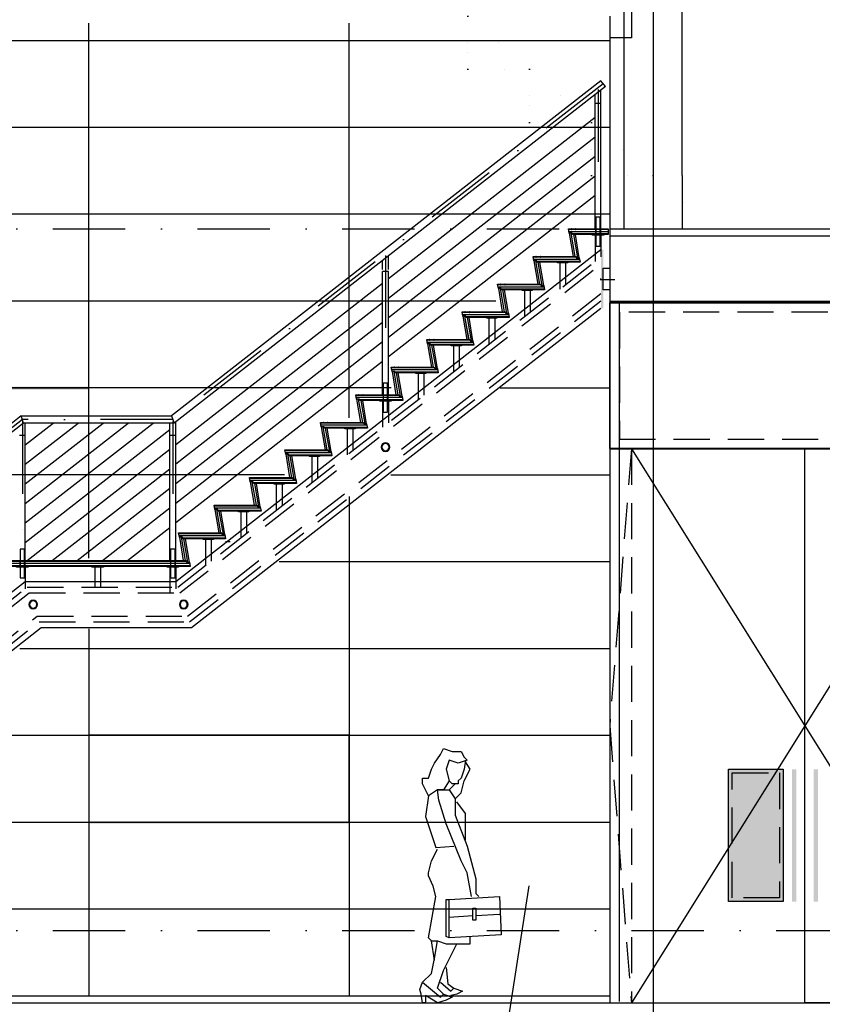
# Model space of a CAD drawing. Extents: x -19795 to 103381, y 127200 to 154480.
# Tile 9 of 76: x 1494 to 7042, y 132657 to 139461. Entities that reach past the tile are written whole.
import ezdxf

# ---------------------------------------------------------------- set-up
doc = ezdxf.new("R2010")
doc.units = 0
doc.header["$LTSCALE"] = 1000
doc.header["$MEASUREMENT"] = 0
for name, pattern in [('DASHDOT', [1, 0.5, -0.25, 0, -0.25]), ('DOT', [0.25, 0, -0.25]), ('HIDDEN', [0.375, 0.25, -0.125])]:
    doc.linetypes.add(name, pattern=pattern)
for name, color, linetype in [('B02', 7, 'CONTINUOUS'), ('B03', 7, 'CONTINUOUS'), ('B06', 7, 'CONTINUOUS')]:
    doc.layers.add(name, color=color, linetype=linetype)

# ---------------------------------------------------------------- blocks, each defined once
blk = doc.blocks.new('*X31')
at = {"layer": 'B03', "color": 5, "linetype": 'Continuous'}
for p, q in [((-105.4, -45), (1232.2, -45)), ((-102.8, -60), (1255.2, -60)), ((-79.8, -75), (1257.8, -75))]:
    blk.add_line(p, q, dxfattribs=at)
blk = doc.blocks.new('*X33')
at = {"layer": 'B03', "color": 5, "linetype": 'Continuous'}
for p, q in [((95.9, 61), (124.2, -100.1)), ((112.9, 51), (141.1, -110.1))]:
    blk.add_line(p, q, dxfattribs=at)
blk = doc.blocks.new('*X34')
at = {"layer": 'B03', "color": 5, "linetype": 'Continuous'}
for p, q in [((-105.4, -45), (192.2, -45)), ((-102.8, -60), (215.2, -60)), ((-79.8, -75), (217.8, -75))]:
    blk.add_line(p, q, dxfattribs=at)
blk = doc.blocks.new('*X35')
at = {"layer": 'B03', "color": 5, "linetype": 'Continuous'}
for p, q in [((-105.4, -45), (192.2, -45)), ((-102.8, -60), (215.2, -60)), ((-79.8, -75), (217.8, -75))]:
    blk.add_line(p, q, dxfattribs=at)
blk = doc.blocks.new('*X36')
at = {"layer": 'B03', "color": 5, "linetype": 'Continuous'}
for p, q in [((95.9, 61), (124.2, -100.1)), ((112.9, 51), (141.1, -110.1))]:
    blk.add_line(p, q, dxfattribs=at)
blk = doc.blocks.new('*X37')
at = {"layer": 'B03', "color": 5, "linetype": 'Continuous'}
for p, q in [((-105.4, -45), (192.2, -45)), ((-102.8, -60), (215.2, -60)), ((-79.8, -75), (217.8, -75))]:
    blk.add_line(p, q, dxfattribs=at)
blk = doc.blocks.new('*X38')
at = {"layer": 'B03', "color": 5, "linetype": 'Continuous'}
for p, q in [((95.9, 61), (124.2, -100.1)), ((112.9, 51), (141.1, -110.1))]:
    blk.add_line(p, q, dxfattribs=at)
blk = doc.blocks.new('*X39')
at = {"layer": 'B03', "color": 5, "linetype": 'Continuous'}
for p, q in [((-105.4, -45), (192.2, -45)), ((-102.8, -60), (215.2, -60)), ((-79.8, -75), (217.8, -75))]:
    blk.add_line(p, q, dxfattribs=at)
blk = doc.blocks.new('*X40')
at = {"layer": 'B03', "color": 5, "linetype": 'Continuous'}
for p, q in [((95.9, 61), (124.2, -100.1)), ((112.9, 51), (141.1, -110.1))]:
    blk.add_line(p, q, dxfattribs=at)
blk = doc.blocks.new('*X41')
at = {"layer": 'B03', "color": 5, "linetype": 'Continuous'}
for p, q in [((-105.4, -45), (192.2, -45)), ((-102.8, -60), (215.2, -60)), ((-79.8, -75), (217.8, -75))]:
    blk.add_line(p, q, dxfattribs=at)
blk = doc.blocks.new('*X42')
at = {"layer": 'B03', "color": 5, "linetype": 'Continuous'}
for p, q in [((95.9, 61), (124.2, -100.1)), ((112.9, 51), (141.1, -110.1))]:
    blk.add_line(p, q, dxfattribs=at)
blk = doc.blocks.new('*X43')
at = {"layer": 'B03', "color": 5, "linetype": 'Continuous'}
for p, q in [((-105.4, -45), (192.2, -45)), ((-102.8, -60), (215.2, -60)), ((-79.8, -75), (217.8, -75))]:
    blk.add_line(p, q, dxfattribs=at)
blk = doc.blocks.new('*X44')
at = {"layer": 'B03', "color": 5, "linetype": 'Continuous'}
for p, q in [((95.9, 61), (124.2, -100.1)), ((112.9, 51), (141.1, -110.1))]:
    blk.add_line(p, q, dxfattribs=at)
blk = doc.blocks.new('*X45')
at = {"layer": 'B03', "color": 5, "linetype": 'Continuous'}
for p, q in [((-105.4, -45), (192.2, -45)), ((-102.8, -60), (215.2, -60)), ((-79.8, -75), (217.8, -75))]:
    blk.add_line(p, q, dxfattribs=at)
blk = doc.blocks.new('*X46')
at = {"layer": 'B03', "color": 5, "linetype": 'Continuous'}
for p, q in [((95.9, 61), (124.2, -100.1)), ((112.9, 51), (141.1, -110.1))]:
    blk.add_line(p, q, dxfattribs=at)
blk = doc.blocks.new('*X47')
at = {"layer": 'B03', "color": 5, "linetype": 'Continuous'}
for p, q in [((-105.4, -45), (192.2, -45)), ((-102.8, -60), (215.2, -60)), ((-79.8, -75), (217.8, -75))]:
    blk.add_line(p, q, dxfattribs=at)
blk = doc.blocks.new('*X48')
at = {"layer": 'B03', "color": 5, "linetype": 'Continuous'}
for p, q in [((95.9, 61), (124.2, -100.1)), ((112.9, 51), (141.1, -110.1))]:
    blk.add_line(p, q, dxfattribs=at)
blk = doc.blocks.new('*X49')
at = {"layer": 'B03', "color": 5, "linetype": 'Continuous'}
for p, q in [((-105.4, -45), (192.2, -45)), ((-102.8, -60), (215.2, -60)), ((-79.8, -75), (217.8, -75))]:
    blk.add_line(p, q, dxfattribs=at)
blk = doc.blocks.new('*X50')
at = {"layer": 'B03', "color": 5, "linetype": 'Continuous'}
for p, q in [((95.9, 61), (124.2, -100.1)), ((112.9, 51), (141.1, -110.1))]:
    blk.add_line(p, q, dxfattribs=at)
blk = doc.blocks.new('*X51')
at = {"layer": 'B03', "color": 5, "linetype": 'Continuous'}
for p, q in [((-105.4, -45), (192.2, -45)), ((-102.8, -60), (215.2, -60)), ((-79.8, -75), (217.8, -75))]:
    blk.add_line(p, q, dxfattribs=at)
blk = doc.blocks.new('*X52')
at = {"layer": 'B03', "color": 5, "linetype": 'Continuous'}
for p, q in [((95.9, 61), (124.2, -100.1)), ((112.9, 51), (141.1, -110.1))]:
    blk.add_line(p, q, dxfattribs=at)
blk = doc.blocks.new('*X53')
at = {"layer": 'B03', "color": 5, "linetype": 'Continuous'}
for p, q in [((-105.4, -45), (192.2, -45)), ((-102.8, -60), (215.2, -60)), ((-79.8, -75), (217.8, -75))]:
    blk.add_line(p, q, dxfattribs=at)
blk = doc.blocks.new('*X54')
at = {"layer": 'B03', "color": 5, "linetype": 'Continuous'}
for p, q in [((95.9, 61), (124.2, -100.1)), ((112.9, 51), (141.1, -110.1))]:
    blk.add_line(p, q, dxfattribs=at)
blk = doc.blocks.new('*X55')
at = {"layer": 'B03', "color": 5, "linetype": 'Continuous'}
for p, q in [((95.9, 61), (124.2, -100.1)), ((112.9, 51), (141.1, -110.1))]:
    blk.add_line(p, q, dxfattribs=at)
blk = doc.blocks.new('*X56')
at = {"layer": 'B03', "color": 5, "linetype": 'Continuous'}
for p, q in [((-105.4, -45), (169, -45)), ((-102.8, -60), (169, -60)), ((-79.8, -75), (169, -75))]:
    blk.add_line(p, q, dxfattribs=at)

msp = doc.modelspace()

# ---------------------------------------------------------------- linework, layer by layer
at = {"layer": 'B02', "color": 5, "linetype": 'Continuous'}
msp.add_line((5872.5, 151594.9), (5872.5, 127199.6), dxfattribs=at)
at = {"layer": 'B02', "color": 5, "linetype": 'DASHDOT'}
for p, q in [((-16278, 138016), (88502.6, 138016)), ((-16278, 133166), (88502.6, 133166)), ((-19711.4, 132666), (91614.6, 132666))]:
    msp.add_line(p, q, dxfattribs=at)
at = {"layer": 'B03', "color": 1, "linetype": 'Continuous'}
for p, q in [((5672.5, 138016), (5672.5, 141316)), ((6072.5, 138383.5), (6072.5, 141316)), ((5512.5, 139038.2), (2543.9, 136723.1)), ((5543.2, 138998.8), (5512.5, 139038.2)), ((5543.2, 138998.8), (2561.1, 136673.1)), ((5472.5, 138880.9), (5472.5, 138943.6)), ((5512.5, 138880.9), (5512.5, 138974.8)), ((5472.5, 138015.9), (5472.5, 138880.9)), ((5512.5, 138880.9), (5472.5, 138880.9)), ((5512.5, 138015.9), (5512.5, 138880.9)), ((5472.5, 138785.3), (4042.5, 137670.1)), ((5472.5, 138650.3), (4042.5, 137535.1)), ((5472.5, 138515.3), (4042.5, 137400.1)), ((5472.5, 138380.3), (4042.5, 137265.1)), ((6072.5, 138383.5), (6072.5, 138199.7)), ((6072.5, 138383.5), (6072.5, 138016)), ((5472.5, 138245.3), (4042.5, 137130.1)), ((5572.5, 138016), (56402.5, 138016)), ((5572.5, 138016), (5572.5, 132666)), ((5472.5, 137970.9), (5472.5, 137847.6)), ((5512.5, 137970.9), (5512.5, 137877.7)), ((4002.5, 137734.5), (4002.5, 137797.2)), ((4042.5, 137734.5), (4042.5, 137828.4)), ((4002.5, 136869.5), (4002.5, 137721.4)), ((4042.5, 137721.4), (4002.5, 137721.4)), ((4042.5, 136869.5), (4042.5, 137721.4)), ((5227.5, 137779.9), (5227.5, 137650.3)), ((5267.5, 137779.9), (5267.5, 137681.5)), ((4002.5, 137638.9), (2572.5, 136523.7)), ((4982.5, 137588.8), (4982.5, 137459.2)), ((5022.5, 137588.8), (5022.5, 137490.4)), ((4002.5, 137503.9), (2572.5, 136388.7)), ((4737.5, 137397.7), (4737.5, 137268.2)), ((4777.5, 137397.7), (4777.5, 137299.4)), ((4002.5, 137368.9), (2572.5, 136253.7)), ((4002.5, 137233.9), (2572.5, 136118.7)), ((4492.5, 137206.6), (4492.5, 137077.1)), ((4532.5, 137206.6), (4532.5, 137108.3)), ((4002.5, 137098.9), (2572.5, 135983.7)), ((4247.5, 137015.6), (4247.5, 136886)), ((4287.5, 137015.6), (4287.5, 136917.2)), ((4002.5, 136824.5), (4002.5, 136701.2)), ((4042.5, 136824.5), (4042.5, 136731.3)), ((1503.9, 136723.1), (-1999, 133991.3)), ((1521.1, 136673.1), (-1968.2, 133951.8)), ((1532.5, 136588.1), (1532.5, 136673.1)), ((1532.5, 136523.7), (1724.1, 136673.1)), ((1532.5, 136388.7), (1897.2, 136673.1)), ((1532.5, 136253.7), (2070.4, 136673.1)), ((1532.5, 136118.7), (2243.5, 136673.1)), ((1532.5, 135983.7), (2416.6, 136673.1)), ((2532.5, 136588.1), (2532.5, 136673.1)), ((2572.5, 136588.1), (2572.5, 136682)), ((3757.5, 136633.4), (3757.5, 136503.9)), ((3797.5, 136633.4), (3797.5, 136535.1)), ((1532.5, 136588.1), (1492.5, 136588.1)), ((1532.5, 135848.2), (2532.5, 136628)), ((1532.5, 135723.1), (1532.5, 136588.1)), ((2532.5, 135723.1), (2532.5, 136588.1)), ((2572.5, 136588.1), (2532.5, 136588.1)), ((2572.5, 135723.1), (2572.5, 136588.1)), ((1545.8, 135723.1), (2532.5, 136492.5)), ((3512.5, 136442.4), (3512.5, 136312.8)), ((3552.5, 136442.4), (3552.5, 136344)), ((1718.9, 135723.1), (2532.5, 136357.5)), ((1892, 135723.1), (2532.5, 136222.5)), ((3267.5, 136251.3), (3267.5, 136121.8)), ((3307.5, 136251.3), (3307.5, 136153)), ((2065.2, 135723.1), (2532.5, 136087.5)), ((3022.5, 136060.2), (3022.5, 135930.7)), ((3062.5, 136060.2), (3062.5, 135961.9)), ((2238.3, 135723.1), (2532.5, 135952.5)), ((2777.5, 135869.2), (2777.5, 135739.6)), ((2817.5, 135869.2), (2817.5, 135770.8)), ((1532.5, 135678.1), (1532.5, 135584.9)), ((2012.5, 135678.1), (2012.5, 135579.7)), ((2052.5, 135678.1), (2052.5, 135579.7)), ((2532.5, 135678.1), (2532.5, 135554.8)), ((2572.5, 135678.1), (2572.5, 135584.9)), ((4361.4, 134322.8), (4402.3, 134384.2)), ((4402.3, 134384.2), (4422.8, 134425)), ((4422.8, 134425), (4484.1, 134404.6)), ((4484.1, 134404.6), (4545.5, 134404.6)), ((4545.5, 134404.6), (4565.9, 134363.7)), ((4340.9, 134281.9), (4361.4, 134322.8)), ((4463.7, 134343.2), (4443.2, 134281.9)), ((4525, 134322.8), (4463.7, 134343.2)), ((4586.4, 134343.2), (4525, 134322.8)), ((4565.9, 134363.7), (4586.4, 134343.2)), ((4576.2, 134343.2), (4565.9, 134281.9)), ((4606.9, 134281.9), (4576.2, 134333)), ((4320.5, 134220.5), (4340.9, 134281.9)), ((4443.2, 134281.9), (4463.7, 134200)), ((4565.9, 134281.9), (4545.5, 134220.5)), ((4565.9, 134200), (4606.9, 134281.9)), ((4279.6, 134179.6), (4279.6, 134220.5)), ((4279.6, 134220.5), (4320.5, 134220.5)), ((4320.5, 134097.8), (4279.6, 134179.6)), ((4463.7, 134200), (4422.8, 134138.7)), ((4484.1, 134179.6), (4463.7, 134200)), ((4504.6, 134179.6), (4463.7, 134138.7)), ((4525, 134179.6), (4484.1, 134179.6)), ((4545.5, 134220.5), (4525, 134200)), ((4525, 134200), (4525, 134179.6)), ((4545.5, 134118.2), (4565.9, 134200)), ((4381.9, 134138.7), (4320.5, 134097.8)), ((4392.1, 134067.1), (4381.9, 134138.7)), ((4381.9, 134138.7), (4422.8, 134138.7)), ((4422.8, 134138.7), (4381.9, 134138.7)), ((4422.8, 134138.7), (4463.7, 134138.7)), ((4463.7, 134138.7), (4504.6, 134077.4)), ((4504.6, 134077.4), (4545.5, 134118.2)), ((4320.5, 134097.8), (4300, 133954.6)), ((4443.2, 133903.5), (4392.1, 134067.1)), ((4504.6, 134077.4), (4504.6, 133964.8)), ((4576.2, 133975), (4514.8, 134056.8)), ((4300, 133954.6), (4371.6, 133739.8)), ((4504.6, 133964.8), (4586.4, 133750)), ((4576.2, 133791), (4576.2, 133975)), ((4545.5, 133647.8), (4443.2, 133903.5)), ((4340.9, 133647.8), (4381.9, 133729.6)), ((4371.6, 133739.8), (4494.4, 133750)), ((4586.4, 133750), (4647.8, 133525)), ((4320.5, 133566), (4340.9, 133647.8)), ((4586.4, 133566), (4545.5, 133647.8)), ((4320.5, 133545.5), (4320.5, 133566)), ((4351.2, 133473.9), (4320.5, 133545.5)), ((4617.1, 133402.4), (4586.4, 133566)), ((4647.8, 133525), (4647.8, 133422.8)), ((4371.6, 133402.4), (4351.2, 133473.9)), ((4320.5, 133116), (4371.6, 133402.4)), ((4443.2, 133126.2), (4443.2, 133381.9)), ((4443.2, 133381.9), (4463.7, 133381.9)), ((4463.7, 133381.9), (4811.4, 133402.4)), ((4463.7, 133116), (4463.7, 133381.9)), ((4647.8, 133422.8), (4668.2, 133402.4)), ((4811.4, 133402.4), (4821.6, 133136.4)), ((4627.3, 133269.4), (4627.3, 133320.5)), ((4627.3, 133320.5), (4647.8, 133320.5)), ((4647.8, 133320.5), (4647.8, 133269.4)), ((4463.7, 133259.2), (4627.3, 133269.4)), ((4627.3, 133238.7), (4627.3, 133279.6)), ((4647.8, 133238.7), (4627.3, 133238.7)), ((4647.8, 133269.4), (4811.4, 133279.6)), ((4647.8, 133279.6), (4647.8, 133238.7)), ((4320.5, 133116), (4340.9, 133095.5)), ((4361.4, 132962.5), (4340.9, 133095.5)), ((4340.9, 133095.5), (4381.9, 133095.5)), ((4361.4, 132972.8), (4381.9, 133095.5)), ((4381.9, 133095.5), (4443.2, 133075)), ((4463.7, 133116), (4443.2, 133126.2)), ((4821.6, 133136.4), (4463.7, 133116)), ((4606.9, 133075), (4606.9, 133126.2)), ((4422.8, 132891), (4514.8, 133075)), ((4443.2, 133075), (4484.1, 133075)), ((4484.1, 133075), (4606.9, 133075)), ((4340.9, 132870.5), (4361.4, 132972.8)), ((4381.9, 132768.2), (4422.8, 132891)), ((4443.2, 132911.4), (4453.4, 132798.9)), ((4279.6, 132809.2), (4340.9, 132870.5)), ((4259.1, 132758), (4279.6, 132809.2)), ((4269.4, 132727.4), (4259.1, 132758)), ((4279.6, 132809.2), (4402.3, 132706.9)), ((4422.8, 132727.4), (4381.9, 132768.2)), ((4402.3, 132809.2), (4473.9, 132747.8)), ((4453.4, 132798.9), (4494.4, 132768.2)), ((4473.9, 132747.8), (4494.4, 132768.2)), ((4494.4, 132768.2), (4555.7, 132747.8)), ((4279.6, 132666), (4269.4, 132727.4)), ((4381.9, 132666), (4300, 132717.1)), ((4300, 132717.1), (4300, 132706.9)), ((4300, 132706.9), (4300, 132666)), ((4443.2, 132686.4), (4381.9, 132666)), ((4402.3, 132706.9), (4422.8, 132727.4)), ((4422.8, 132727.4), (4484.1, 132706.9)), ((4484.1, 132706.9), (4443.2, 132686.4)), ((4514.8, 132727.4), (4473.9, 132717.1)), ((4555.7, 132747.8), (4514.8, 132727.4)), ((-4522.5, 132666), (8222.5, 132666)), ((4300, 132666), (4279.6, 132666))]:
    msp.add_line(p, q, dxfattribs=at)
at = {"layer": 'B03', "color": 5, "linetype": 'Continuous'}
for p, q in [((1972.5, 135739), (1972.5, 139436)), ((3772.5, 136709), (3772.5, 139436)), ((5570.8, 139316), (-4503.5, 139316)), ((5572.5, 138716), (-4503.5, 138716)), ((5572.5, 138116), (-4503.5, 138116)), ((5288, 138012.9), (5562.5, 138012.9)), ((5290.7, 137997.9), (5562.5, 137997.9)), ((5304.4, 137985.9), (5332.6, 137824.9)), ((5313.7, 137982.9), (5562.5, 137982.9)), ((5321.3, 137975.9), (5349.6, 137814.9)), ((5043, 137821.9), (5340.7, 137821.9)), ((5045.7, 137806.9), (5363.6, 137806.9)), ((5059.4, 137794.9), (5087.6, 137633.8)), ((5068.7, 137791.9), (5366.3, 137791.9)), ((5076.3, 137784.9), (5104.6, 137623.8)), ((4798, 137630.8), (5095.7, 137630.8)), ((4800.7, 137615.8), (5118.6, 137615.8)), ((4814.4, 137603.8), (4842.6, 137442.7)), ((4823.7, 137600.8), (5121.3, 137600.8)), ((4831.3, 137593.8), (4859.6, 137432.7)), ((4785, 137516), (-4503.5, 137516)), ((5639, 137506.1), (5639, 132676)), ((4553, 137439.7), (4850.7, 137439.7)), ((4555.7, 137424.7), (4873.6, 137424.7)), ((4569.4, 137412.7), (4597.6, 137251.6)), ((4578.7, 137409.7), (4876.3, 137409.7)), ((4586.3, 137402.7), (4614.6, 137241.6)), ((4308, 137248.6), (4605.7, 137248.6)), ((4310.7, 137233.6), (4628.6, 137233.6)), ((4324.4, 137221.6), (4352.6, 137060.6)), ((4333.7, 137218.6), (4631.3, 137218.6)), ((4341.3, 137211.6), (4369.6, 137050.6)), ((4063, 137057.6), (4360.7, 137057.6)), ((4065.7, 137042.6), (4383.6, 137042.6)), ((4079.4, 137030.6), (4107.6, 136869.5)), ((4088.7, 137027.6), (4386.3, 137027.6)), ((4096.3, 137020.6), (4124.6, 136859.5)), ((4063, 136916), (-4503.5, 136916)), ((4815, 136916), (5572.5, 136916)), ((3818, 136866.5), (4115.7, 136866.5)), ((3820.7, 136851.5), (4138.6, 136851.5)), ((3834.4, 136839.5), (3862.6, 136678.4)), ((3843.7, 136836.5), (4141.3, 136836.5)), ((3851.3, 136829.5), (3879.6, 136668.4)), ((3573, 136675.4), (3870.7, 136675.4)), ((3575.7, 136660.4), (3893.6, 136660.4)), ((3589.4, 136648.4), (3617.6, 136487.4)), ((3598.7, 136645.4), (3896.3, 136645.4)), ((3606.3, 136638.4), (3634.6, 136477.4)), ((3328, 136484.4), (3625.7, 136484.4)), ((3330.7, 136469.4), (3648.6, 136469.4)), ((3344.4, 136457.4), (3372.6, 136296.3)), ((3353.7, 136454.4), (3651.3, 136454.4)), ((3361.3, 136447.4), (3389.6, 136286.3)), ((3324, 136316), (-4503.5, 136316)), ((3083, 136293.3), (3380.7, 136293.3)), ((4059, 136316), (5572.5, 136316)), ((3085.7, 136278.3), (3403.6, 136278.3)), ((3099.4, 136266.3), (3127.6, 136105.2)), ((3108.7, 136263.3), (3406.3, 136263.3)), ((3116.3, 136256.3), (3144.6, 136095.2)), ((3772.5, 136166), (3772.5, 132716)), ((2838, 136102.2), (3135.7, 136102.2)), ((2840.7, 136087.2), (3158.6, 136087.2)), ((2854.4, 136075.2), (2882.6, 135914.2)), ((2863.7, 136072.2), (3161.3, 136072.2)), ((2871.3, 136065.2), (2899.6, 135904.2)), ((2593, 135911.1), (2890.7, 135911.1)), ((2595.7, 135896.1), (2913.6, 135896.1)), ((2609.4, 135884.2), (2637.6, 135723.1)), ((2618.7, 135881.1), (2916.3, 135881.1)), ((2626.3, 135874.2), (2654.6, 135713.1)), ((2917.5, 135854.5), (2947.9, 135854.5)), ((1307.5, 135723.1), (2592.5, 135723.1)), ((1308, 135720.1), (2645.7, 135720.1)), ((1310.7, 135705.1), (2668.6, 135705.1)), ((1333.7, 135690.1), (2671.3, 135690.1)), ((3287, 135716), (5572.5, 135716)), ((1972.5, 135252), (1972.5, 132716)), ((1495, 135116), (5572.5, 135116)), ((710, 134516), (5572.5, 134516)), ((-72, 133916), (5572.5, 133916)), ((-815, 133316), (5572.5, 133316)), ((-1671, 132716), (5572.5, 132716))]:
    msp.add_line(p, q, dxfattribs=at)
at = {"layer": 'B03', "color": 7, "linetype": 'Continuous'}
for p, q in [((5572.5, 139486), (5572.5, 138016)), ((2572.5, 135579.7), (5512.5, 137872.6)), ((2682.5, 135259.7), (5512.5, 137466.8)), ((-2061.3, 132777), (1532.5, 135579.7)), ((1532.5, 135579.7), (2572.5, 135579.7)), ((-1540.9, 132777), (1642.5, 135259.7)), ((1642.5, 135259.7), (2682.5, 135259.7))]:
    msp.add_line(p, q, dxfattribs=at)
at = {"layer": 'B03', "color": 5, "linetype": 'DASHDOT'}
for p, q in [((5527.9, 139018.5), (2552.5, 136698.1)), ((5492.5, 138977.8), (5492.5, 138015.9)), ((4022.5, 137831.4), (4022.5, 136869.5)), ((1512.5, 136698.1), (-1983.6, 133971.5)), ((2552.5, 136698.1), (1512.5, 136698.1)), ((1512.5, 136685), (1512.5, 135723.1)), ((2552.5, 136685), (2552.5, 135723.1))]:
    msp.add_line(p, q, dxfattribs=at)
at = {"layer": 'B03', "color": 7, "linetype": 'HIDDEN'}
for p, q in [((5475.5, 138015.9), (5475.5, 137975.9)), ((5509.5, 138015.9), (5509.5, 137975.9)), ((4005.5, 136869.5), (4005.5, 136829.5)), ((4039.5, 136869.5), (4039.5, 136829.5)), ((1495.5, 135723.1), (1495.5, 135683.1)), ((1529.5, 135723.1), (1529.5, 135683.1)), ((2535.5, 135723.1), (2535.5, 135683.1)), ((2569.5, 135723.1), (2569.5, 135683.1))]:
    msp.add_line(p, q, dxfattribs=at)
at = {"layer": 'B03', "color": 1, "linetype": 'HIDDEN'}
for p, q in [((5512.5, 137877.7), (5512.5, 137821.9)), ((2586.2, 135539.7), (5512.5, 137821.9)), ((5472.5, 137847.6), (5472.5, 137790.7)), ((2600, 135499.7), (5512.5, 137771.1)), ((5227.5, 137650.3), (5227.5, 137599.6)), ((5267.5, 137681.5), (5267.5, 137630.8)), ((5508.5, 137671.7), (5508.5, 137661.7)), ((5508.5, 137666.7), (5608.5, 137666.7)), ((2655, 135339.7), (5512.5, 137568.2)), ((2668.8, 135299.7), (5512.5, 137517.5)), ((4982.5, 137459.2), (4982.5, 137408.5)), ((5022.5, 137490.4), (5022.5, 137439.7)), ((4737.5, 137268.2), (4737.5, 137217.5)), ((4777.5, 137299.4), (4777.5, 137248.6)), ((4532.5, 137108.3), (4532.5, 137057.6)), ((4492.5, 137077.1), (4492.5, 137026.4)), ((4287.5, 136917.2), (4287.5, 136866.5)), ((4247.5, 136886), (4247.5, 136835.3)), ((4002.5, 136701.2), (4002.5, 136644.2)), ((4042.5, 136731.3), (4042.5, 136675.4)), ((3757.5, 136503.9), (3757.5, 136453.2)), ((3797.5, 136535.1), (3797.5, 136484.4)), ((5722.5, 136496), (5722.5, 132666)), ((3512.5, 136312.8), (3512.5, 136262.1)), ((3552.5, 136344), (3552.5, 136293.3)), ((3307.5, 136153), (3307.5, 136102.2)), ((3267.5, 136121.8), (3267.5, 136071)), ((3062.5, 135961.9), (3062.5, 135911.2)), ((3022.5, 135930.7), (3022.5, 135880)), ((2817.5, 135770.8), (2817.5, 135720.1)), ((2777.5, 135739.6), (2777.5, 135688.9)), ((1532.5, 135584.9), (1532.5, 135529)), ((2012.5, 135579.7), (2012.5, 135539.7)), ((2052.5, 135579.7), (2052.5, 135539.7)), ((2532.5, 135554.8), (2532.5, 135497.8)), ((2572.5, 135584.9), (2572.5, 135529)), ((-1944.9, 132817), (1546.2, 135539.7)), ((-1879.9, 132817), (1560, 135499.7)), ((1546.2, 135539.7), (2586.2, 135539.7)), ((1560, 135499.7), (2600, 135499.7)), ((-1671, 132777), (1615, 135339.7)), ((1615, 135339.7), (2655, 135339.7)), ((-1606, 132777), (1628.8, 135299.7)), ((1628.8, 135299.7), (2668.8, 135299.7))]:
    msp.add_line(p, q, dxfattribs=at)
at = {"layer": 'B03', "color": 2, "linetype": 'Continuous'}
for p, q in [((4022.5, 136537.6), (4022.5, 136532.6)), ((4022.5, 136532.6), (4022.5, 136537.6)), ((1587.5, 135449.7), (1587.5, 135444.7)), ((1587.5, 135444.7), (1587.5, 135449.7)), ((2627.5, 135449.7), (2627.5, 135444.7)), ((2627.5, 135444.7), (2627.5, 135449.7))]:
    msp.add_line(p, q, dxfattribs=at)
at = {"layer": 'B03', "color": 1, "linetype": 'Continuous'}
for points in [[(5722.5, 140486), (5722.5, 139336), (5572.5, 139336)], [(5722.5, 136496), (6922.5, 134581), (5722.5, 132666)], [(8122.5, 136496), (6922.5, 134581), (8122.5, 132666)]]:
    msp.add_lwpolyline(points, dxfattribs=at)
at = {"layer": 'B03', "color": 1, "linetype": 'DOT'}
for points in [[(4592.5, 139486), (4592.5, 139118.5), (5019.2, 139118.5), (5019.2, 138751), (5445.8, 138751), (5445.8, 138383.5), (5872.5, 138383.5), (5872.5, 137966)], [(4592.5, 139302.2), (4805.8, 139302.2), (4765.8, 139118.5)], [(5019.2, 138934.7), (5232.5, 138934.7), (5192.5, 138751)], [(5445.8, 138567.2), (5659.2, 138567.2), (5619.2, 138383.5)], [(5872.5, 138199.7), (6085.8, 138199.7), (6045.8, 138016)]]:
    msp.add_lwpolyline(points, dxfattribs=at)
at = {"layer": 'B03', "color": 1, "linetype": 'HIDDEN'}
for points in [[(5507.5, 138095.9), (5477.5, 138095.9), (5477.5, 137895.9), (5507.5, 137895.9)], [(5639.5, 136563), (8205.5, 136563), (8205.5, 137439), (5639.5, 137439)], [(4037.5, 136949.5), (4007.5, 136949.5), (4007.5, 136749.5), (4037.5, 136749.5)], [(1527.5, 135803.1), (1497.5, 135803.1), (1497.5, 135603.1), (1527.5, 135603.1)], [(2567.5, 135803.1), (2537.5, 135803.1), (2537.5, 135603.1), (2567.5, 135603.1)], [(6747.5, 134256), (6747.5, 133392), (6419.5, 133392), (6419.5, 134256)]]:
    msp.add_lwpolyline(points, close=True, dxfattribs=at)
at = {"layer": 'B03', "color": 7, "linetype": 'Continuous'}
for points in [[(5287.5, 138015.9), (5562.5, 138015.9), (5562.5, 137975.9), (5314.9, 137975.9), (5313.2, 137985.9), (5292.8, 137985.9)], [(5292.8, 137985.9), (5319.8, 137824.9), (5340.2, 137824.9), (5341.9, 137814.9), (5362.2, 137814.9), (5335.1, 137975.9), (5314.9, 137975.9), (5313.2, 137985.9)], [(5042.5, 137824.9), (5319.9, 137824.9), (5340.2, 137824.9), (5341.9, 137814.9), (5362.2, 137814.9), (5367.5, 137784.9), (5069.9, 137784.9), (5068.2, 137794.9), (5047.8, 137794.9)], [(5047.8, 137794.9), (5074.8, 137633.8), (5095.2, 137633.8), (5096.9, 137623.8), (5117.2, 137623.8), (5090.1, 137784.9), (5069.9, 137784.9), (5068.2, 137794.9)], [(4797.5, 137633.8), (5074.9, 137633.8), (5095.2, 137633.8), (5096.9, 137623.8), (5117.2, 137623.8), (5122.5, 137593.8), (4824.9, 137593.8), (4823.2, 137603.8), (4802.8, 137603.8)], [(4802.8, 137603.8), (4829.8, 137442.7), (4850.2, 137442.7), (4851.9, 137432.7), (4872.2, 137432.7), (4845.1, 137593.8), (4824.9, 137593.8), (4823.2, 137603.8)], [(5572.5, 136496), (8272.5, 136496), (8272.5, 137506), (5572.5, 137506)], [(8272.5, 136498), (5572.5, 136498), (5572.5, 137504), (8272.5, 137504)], [(4552.5, 137442.7), (4829.9, 137442.7), (4850.2, 137442.7), (4851.9, 137432.7), (4872.2, 137432.7), (4877.5, 137402.7), (4579.9, 137402.7), (4578.2, 137412.7), (4557.8, 137412.7)], [(4557.8, 137412.7), (4584.8, 137251.6), (4605.2, 137251.6), (4606.9, 137241.6), (4627.2, 137241.6), (4600.1, 137402.7), (4579.9, 137402.7), (4578.2, 137412.7)], [(4307.5, 137251.6), (4584.9, 137251.6), (4605.2, 137251.6), (4606.9, 137241.6), (4627.2, 137241.6), (4632.5, 137211.6), (4334.9, 137211.6), (4333.2, 137221.6), (4312.8, 137221.6)], [(4312.8, 137221.6), (4339.8, 137060.6), (4360.2, 137060.6), (4361.9, 137050.6), (4382.2, 137050.6), (4355.1, 137211.6), (4334.9, 137211.6), (4333.2, 137221.6)], [(4062.5, 137060.6), (4339.9, 137060.6), (4360.2, 137060.6), (4361.9, 137050.6), (4382.2, 137050.6), (4387.5, 137020.6), (4089.9, 137020.6), (4088.2, 137030.6), (4067.8, 137030.6)], [(4067.8, 137030.6), (4094.8, 136869.5), (4115.2, 136869.5), (4116.9, 136859.5), (4137.2, 136859.5), (4110.1, 137020.6), (4089.9, 137020.6), (4088.2, 137030.6)], [(3817.5, 136869.5), (4094.8, 136869.5), (4115.2, 136869.5), (4116.9, 136859.5), (4137.2, 136859.5), (4142.5, 136829.5), (3844.9, 136829.5), (3843.2, 136839.5), (3822.8, 136839.5)], [(3822.8, 136839.5), (3849.8, 136678.4), (3870.2, 136678.4), (3871.9, 136668.4), (3892.2, 136668.4), (3865.1, 136829.5), (3844.9, 136829.5), (3843.2, 136839.5)], [(3572.5, 136678.4), (3849.8, 136678.4), (3870.2, 136678.4), (3871.9, 136668.4), (3892.2, 136668.4), (3897.5, 136638.4), (3599.9, 136638.4), (3598.2, 136648.4), (3577.8, 136648.4)], [(3577.8, 136648.4), (3604.8, 136487.4), (3625.2, 136487.4), (3626.9, 136477.4), (3647.2, 136477.4), (3620.1, 136638.4), (3599.9, 136638.4), (3598.2, 136648.4)], [(5572.5, 132666), (6922.5, 132666), (6922.5, 136496), (5572.5, 136496)], [(8272.5, 132666), (6922.5, 132666), (6922.5, 136496), (8272.5, 136496)], [(3327.5, 136487.4), (3604.8, 136487.4), (3625.2, 136487.4), (3626.9, 136477.4), (3647.2, 136477.4), (3652.5, 136447.4), (3354.9, 136447.4), (3353.2, 136457.4), (3332.8, 136457.4)], [(3332.8, 136457.4), (3359.8, 136296.3), (3380.2, 136296.3), (3381.9, 136286.3), (3402.2, 136286.3), (3375.1, 136447.4), (3354.9, 136447.4), (3353.2, 136457.4)], [(3082.5, 136296.3), (3359.8, 136296.3), (3380.2, 136296.3), (3381.9, 136286.3), (3402.2, 136286.3), (3407.5, 136256.3), (3109.9, 136256.3), (3108.2, 136266.3), (3087.8, 136266.3)], [(3087.8, 136266.3), (3114.8, 136105.2), (3135.2, 136105.2), (3136.9, 136095.2), (3157.2, 136095.2), (3130.1, 136256.3), (3109.9, 136256.3), (3108.2, 136266.3)], [(2837.5, 136105.2), (3114.8, 136105.2), (3135.2, 136105.2), (3136.9, 136095.2), (3157.2, 136095.2), (3162.5, 136065.2), (2864.9, 136065.2), (2863.2, 136075.2), (2842.8, 136075.2)], [(2842.8, 136075.2), (2869.8, 135914.2), (2890.2, 135914.2), (2891.9, 135904.2), (2912.2, 135904.2), (2885.1, 136065.2), (2864.9, 136065.2), (2863.2, 136075.2)], [(2592.5, 135914.2), (2869.8, 135914.2), (2890.2, 135914.2), (2891.9, 135904.2), (2912.2, 135904.2), (2917.5, 135874.2), (2619.9, 135874.2), (2618.2, 135884.2), (2597.8, 135884.2)], [(2597.8, 135884.2), (2624.8, 135723.1), (2645.2, 135723.1), (2646.9, 135713.1), (2667.2, 135713.1), (2640.1, 135874.2), (2619.9, 135874.2), (2618.2, 135884.2)], [(1307.5, 135723.1), (1384.8, 135723.1), (2645.2, 135723.1), (2646.9, 135713.1), (2667.2, 135713.1), (2672.5, 135683.1), (1334.9, 135683.1), (1333.2, 135693.1), (1312.8, 135693.1)], [(6772.5, 134281), (6772.5, 133367), (6394.5, 133367), (6394.5, 134281)]]:
    msp.add_lwpolyline(points, close=True, dxfattribs=at)
at = {"layer": 'B03', "color": 1, "linetype": 'Continuous'}
for points in [[(5532.5, 137970.9), (5452.5, 137970.9), (5452.5, 137975.9), (5532.5, 137975.9)], [(5282.5, 137779.9), (5212.5, 137779.9), (5212.5, 137784.9), (5282.5, 137784.9)], [(5527.5, 137744.7), (5572.5, 137744.7), (5572.5, 137594.7), (5527.5, 137594.7)], [(5037.5, 137588.8), (4967.5, 137588.8), (4967.5, 137593.8), (5037.5, 137593.8)], [(172.5, 136916), (1972.5, 136916), (1972.5, 137516), (172.5, 137516)], [(4792.5, 137397.7), (4722.5, 137397.7), (4722.5, 137402.7), (4792.5, 137402.7)], [(4547.5, 137206.6), (4477.5, 137206.6), (4477.5, 137211.6), (4547.5, 137211.6)], [(4302.5, 137015.6), (4232.5, 137015.6), (4232.5, 137020.6), (4302.5, 137020.6)], [(4062.5, 136824.5), (3982.5, 136824.5), (3982.5, 136829.5), (4062.5, 136829.5)], [(1503.9, 136723.1), (2543.9, 136723.1), (2561.1, 136673.1), (1521.1, 136673.1)], [(3812.5, 136633.4), (3742.5, 136633.4), (3742.5, 136638.4), (3812.5, 136638.4)], [(3567.5, 136442.4), (3497.5, 136442.4), (3497.5, 136447.4), (3567.5, 136447.4)], [(3322.5, 136251.3), (3252.5, 136251.3), (3252.5, 136256.3), (3322.5, 136256.3)], [(3077.5, 136060.2), (3007.5, 136060.2), (3007.5, 136065.2), (3077.5, 136065.2)], [(2832.5, 135869.2), (2762.5, 135869.2), (2762.5, 135874.2), (2832.5, 135874.2)], [(1552.5, 135678.1), (1472.5, 135678.1), (1472.5, 135683.1), (1552.5, 135683.1)], [(2072.5, 135678.1), (1992.5, 135678.1), (1992.5, 135683.1), (2072.5, 135683.1)], [(2592.5, 135678.1), (2512.5, 135678.1), (2512.5, 135683.1), (2592.5, 135683.1)], [(1972.5, 133916), (3772.5, 133916), (3772.5, 134516), (1972.5, 134516)]]:
    msp.add_lwpolyline(points, close=True, dxfattribs=at)
at = {"layer": 'B03', "color": 2, "linetype": 'Continuous'}
msp.add_lwpolyline([(13472.5, 137966), (5572.5, 137966), (5572.5, 137516), (13722.5, 137516)], dxfattribs=at)
at = {"layer": 'B03', "color": 1, "linetype": 'HIDDEN'}
msp.add_lwpolyline([(5722.5, 136496), (5572.5, 134581), (5722.5, 132666)], dxfattribs=at)
at = {"layer": 'B03', "color": 2, "linetype": 'Continuous'}
for centre, radius, start, end in [((4022.5, 136507.6), 30, 90, 270), ((4022.5, 136507.6), 25, 90, 270), ((4022.5, 136507.6), 30, 270, 90), ((4022.5, 136507.6), 25, 270, 90), ((1587.5, 135419.7), 30, 90, 270), ((1587.5, 135419.7), 25, 90, 270), ((1587.5, 135419.7), 30, 270, 90), ((1587.5, 135419.7), 25, 270, 90), ((2627.5, 135419.7), 30, 90, 270), ((2627.5, 135419.7), 25, 90, 270), ((2627.5, 135419.7), 30, 270, 90), ((2627.5, 135419.7), 25, 270, 90)]:
    msp.add_arc(centre, radius, start, end, dxfattribs=at)
for points in [[(5305.5, 138020.9), (5310.5, 138020.9), (5305.5, 138005.9), (5310.5, 138005.9)], [(5335.5, 138020.9), (5340.5, 138020.9), (5335.5, 138005.9), (5340.5, 138005.9)], [(5512.5, 137872.6), (5527.5, 137872.6), (5512.5, 137466.8), (5527.5, 137466.8)], [(5060.5, 137829.9), (5065.5, 137829.9), (5060.5, 137814.9), (5065.5, 137814.9)], [(5090.5, 137829.9), (5095.5, 137829.9), (5090.5, 137814.9), (5095.5, 137814.9)], [(4815.5, 137638.8), (4820.5, 137638.8), (4815.5, 137623.8), (4820.5, 137623.8)], [(4845.5, 137638.8), (4850.5, 137638.8), (4845.5, 137623.8), (4850.5, 137623.8)], [(4570.5, 137447.7), (4575.5, 137447.7), (4570.5, 137432.7), (4575.5, 137432.7)], [(4600.5, 137447.7), (4605.5, 137447.7), (4600.5, 137432.7), (4605.5, 137432.7)], [(4325.5, 137256.6), (4330.5, 137256.6), (4325.5, 137241.6), (4330.5, 137241.6)], [(4355.5, 137256.6), (4360.5, 137256.6), (4355.5, 137241.6), (4360.5, 137241.6)], [(4080.5, 137065.6), (4085.5, 137065.6), (4080.5, 137050.6), (4085.5, 137050.6)], [(4110.5, 137065.6), (4115.5, 137065.6), (4110.5, 137050.6), (4115.5, 137050.6)], [(3835.5, 136874.5), (3840.5, 136874.5), (3835.5, 136859.5), (3840.5, 136859.5)], [(3865.5, 136874.5), (3870.5, 136874.5), (3865.5, 136859.5), (3870.5, 136859.5)], [(3590.5, 136683.4), (3595.5, 136683.4), (3590.5, 136668.4), (3595.5, 136668.4)], [(3620.5, 136683.4), (3625.5, 136683.4), (3620.5, 136668.4), (3625.5, 136668.4)], [(3992.5, 136507.6), (4011, 136535.4), (3999.4, 136517.2)], [(3992.5, 136507.6), (4001.3, 136528.9), (4011, 136535.4)], [(3992.5, 136507.6), (3994.8, 136519.1), (4001.3, 136528.9)], [(3992.5, 136507.6), (3999.4, 136517.2), (3997.5, 136507.6)], [(4011, 136479.9), (3992.5, 136507.6), (4004.8, 136490)], [(3992.5, 136507.6), (3999.4, 136498.1), (4004.8, 136490)], [(3992.5, 136507.6), (3997.5, 136507.6), (3999.4, 136498.1)], [(4011, 136479.9), (3994.8, 136496.2), (3992.5, 136507.6)], [(4011, 136479.9), (4001.3, 136486.4), (3994.8, 136496.2)], [(4011, 136535.4), (4004.8, 136525.3), (3999.4, 136517.2)], [(4011, 136535.4), (4012.9, 136530.8), (4004.8, 136525.3)], [(4011, 136535.4), (4022.5, 136537.6), (4022.5, 136532.6)], [(4011, 136535.4), (4022.5, 136532.6), (4012.9, 136530.8)], [(4032.1, 136530.8), (4022.5, 136537.6), (4034, 136535.4)], [(4032.1, 136530.8), (4022.5, 136532.6), (4022.5, 136537.6)], [(4032.1, 136530.8), (4034, 136535.4), (4043.7, 136528.9)], [(4040.2, 136525.3), (4032.1, 136530.8), (4050.2, 136519.1)], [(4032.1, 136530.8), (4043.7, 136528.9), (4050.2, 136519.1)], [(4045.6, 136517.2), (4040.2, 136525.3), (4050.2, 136519.1)], [(4043.7, 136486.4), (4040.2, 136490), (4045.6, 136498.1)], [(4047.5, 136507.6), (4050.2, 136519.1), (4043.7, 136486.4)], [(4050.2, 136519.1), (4050.2, 136496.2), (4043.7, 136486.4)], [(4043.7, 136486.4), (4045.6, 136498.1), (4047.5, 136507.6)], [(4047.5, 136507.6), (4045.6, 136517.2), (4050.2, 136519.1)], [(4050.2, 136519.1), (4052.5, 136507.6), (4050.2, 136496.2)], [(3345.5, 136492.4), (3350.5, 136492.4), (3345.5, 136477.4), (3350.5, 136477.4)], [(3375.5, 136492.4), (3380.5, 136492.4), (3375.5, 136477.4), (3380.5, 136477.4)], [(4011, 136479.9), (4004.8, 136490), (4012.9, 136484.5)], [(4043.7, 136486.4), (4011, 136479.9), (4032.1, 136484.5)], [(4043.7, 136486.4), (4022.5, 136477.6), (4011, 136479.9)], [(4011, 136479.9), (4022.5, 136482.6), (4032.1, 136484.5)], [(4011, 136479.9), (4012.9, 136484.5), (4022.5, 136482.6)], [(4043.7, 136486.4), (4034, 136479.9), (4022.5, 136477.6)], [(4043.7, 136486.4), (4032.1, 136484.5), (4040.2, 136490)], [(3100.5, 136301.3), (3105.5, 136301.3), (3100.5, 136286.3), (3105.5, 136286.3)], [(3130.5, 136301.3), (3135.5, 136301.3), (3130.5, 136286.3), (3135.5, 136286.3)], [(2855.5, 136110.2), (2860.5, 136110.2), (2855.5, 136095.2), (2860.5, 136095.2)], [(2885.5, 136110.2), (2890.5, 136110.2), (2885.5, 136095.2), (2890.5, 136095.2)], [(2610.5, 135919.2), (2615.5, 135919.2), (2610.5, 135904.2), (2615.5, 135904.2)], [(2640.5, 135919.2), (2645.5, 135919.2), (2640.5, 135904.2), (2645.5, 135904.2)], [(1557.5, 135419.7), (1576, 135447.5), (1564.4, 135429.3)], [(1557.5, 135419.7), (1566.3, 135441), (1576, 135447.5)], [(1557.5, 135419.7), (1559.8, 135431.2), (1566.3, 135441)], [(1557.5, 135419.7), (1564.4, 135429.3), (1562.5, 135419.7)], [(1576, 135392), (1557.5, 135419.7), (1569.8, 135402.1)], [(1557.5, 135419.7), (1564.4, 135410.2), (1569.8, 135402.1)], [(1557.5, 135419.7), (1562.5, 135419.7), (1564.4, 135410.2)], [(1576, 135392), (1559.8, 135408.3), (1557.5, 135419.7)], [(1576, 135392), (1566.3, 135398.5), (1559.8, 135408.3)], [(1576, 135447.5), (1569.8, 135437.4), (1564.4, 135429.3)], [(1576, 135447.5), (1578, 135442.8), (1569.8, 135437.4)], [(1576, 135447.5), (1587.5, 135449.7), (1587.5, 135444.7)], [(1576, 135447.5), (1587.5, 135444.7), (1578, 135442.8)], [(1597.1, 135442.8), (1587.5, 135449.7), (1599, 135447.5)], [(1597.1, 135442.8), (1587.5, 135444.7), (1587.5, 135449.7)], [(1597.1, 135442.8), (1599, 135447.5), (1608.7, 135441)], [(1605.2, 135437.4), (1597.1, 135442.8), (1615.2, 135431.2)], [(1597.1, 135442.8), (1608.7, 135441), (1615.2, 135431.2)], [(1610.6, 135429.3), (1605.2, 135437.4), (1615.2, 135431.2)], [(1608.7, 135398.5), (1605.2, 135402.1), (1610.6, 135410.2)], [(1612.5, 135419.7), (1615.2, 135431.2), (1608.7, 135398.5)], [(1615.2, 135431.2), (1615.2, 135408.3), (1608.7, 135398.5)], [(1608.7, 135398.5), (1610.6, 135410.2), (1612.5, 135419.7)], [(1612.5, 135419.7), (1610.6, 135429.3), (1615.2, 135431.2)], [(1615.2, 135431.2), (1617.5, 135419.7), (1615.2, 135408.3)], [(2597.5, 135419.7), (2616, 135447.5), (2604.4, 135429.3)], [(2597.5, 135419.7), (2606.3, 135441), (2616, 135447.5)], [(2597.5, 135419.7), (2599.8, 135431.2), (2606.3, 135441)], [(2597.5, 135419.7), (2604.4, 135429.3), (2602.5, 135419.7)], [(2616, 135392), (2597.5, 135419.7), (2609.8, 135402.1)], [(2597.5, 135419.7), (2604.4, 135410.2), (2609.8, 135402.1)], [(2597.5, 135419.7), (2602.5, 135419.7), (2604.4, 135410.2)], [(2616, 135392), (2599.8, 135408.3), (2597.5, 135419.7)], [(2616, 135392), (2606.3, 135398.5), (2599.8, 135408.3)], [(2616, 135447.5), (2609.8, 135437.4), (2604.4, 135429.3)], [(2616, 135447.5), (2617.9, 135442.8), (2609.8, 135437.4)], [(2616, 135447.5), (2627.5, 135449.7), (2627.5, 135444.7)], [(2616, 135447.5), (2627.5, 135444.7), (2617.9, 135442.8)], [(2637.1, 135442.8), (2627.5, 135449.7), (2639, 135447.5)], [(2637.1, 135442.8), (2627.5, 135444.7), (2627.5, 135449.7)], [(2637.1, 135442.8), (2639, 135447.5), (2648.7, 135441)], [(2645.2, 135437.4), (2637.1, 135442.8), (2655.2, 135431.2)], [(2637.1, 135442.8), (2648.7, 135441), (2655.2, 135431.2)], [(2650.6, 135429.3), (2645.2, 135437.4), (2655.2, 135431.2)], [(2648.7, 135398.5), (2645.2, 135402.1), (2650.6, 135410.2)], [(2652.5, 135419.7), (2655.2, 135431.2), (2648.7, 135398.5)], [(2655.2, 135431.2), (2655.2, 135408.3), (2648.7, 135398.5)], [(2648.7, 135398.5), (2650.6, 135410.2), (2652.5, 135419.7)], [(2652.5, 135419.7), (2650.6, 135429.3), (2655.2, 135431.2)], [(2655.2, 135431.2), (2657.5, 135419.7), (2655.2, 135408.3)], [(1576, 135392), (1569.8, 135402.1), (1578, 135396.6)], [(1608.7, 135398.5), (1576, 135392), (1597.1, 135396.6)], [(1608.7, 135398.5), (1587.5, 135389.7), (1576, 135392)], [(1576, 135392), (1587.5, 135394.7), (1597.1, 135396.6)], [(1576, 135392), (1578, 135396.6), (1587.5, 135394.7)], [(1608.7, 135398.5), (1599, 135392), (1587.5, 135389.7)], [(1608.7, 135398.5), (1597.1, 135396.6), (1605.2, 135402.1)], [(2616, 135392), (2609.8, 135402.1), (2617.9, 135396.6)], [(2648.7, 135398.5), (2616, 135392), (2637.1, 135396.6)], [(2648.7, 135398.5), (2627.5, 135389.7), (2616, 135392)], [(2616, 135392), (2627.5, 135394.7), (2637.1, 135396.6)], [(2616, 135392), (2617.9, 135396.6), (2627.5, 135394.7)], [(2648.7, 135398.5), (2639, 135392), (2627.5, 135389.7)], [(2648.7, 135398.5), (2637.1, 135396.6), (2645.2, 135402.1)]]:
    msp.add_solid(points, dxfattribs=at)
at = {"layer": 'B03', "color": 1, "linetype": 'Continuous'}
for points in [[(172.5, 136904), (1972.5, 136904), (172.5, 136924), (1972.5, 136924)], [(6770.5, 134279), (6770.5, 133369), (6396.5, 134279), (6396.5, 133369)], [(1972.5, 133904), (3772.5, 133904), (1972.5, 133924), (3772.5, 133924)]]:
    msp.add_solid(points, dxfattribs=at)
at = {"layer": 'B03', "color": 5, "linetype": 'Continuous'}
for points in [[(6862.5, 133367), (6862.5, 134281), (6832.5, 133367), (6832.5, 134281)], [(6982.5, 133367), (6982.5, 134281), (7012.5, 133367), (7012.5, 134281)]]:
    msp.add_solid(points, dxfattribs=at)
at = {"layer": 'B06', "color": 5, "linetype": 'Continuous'}
msp.add_lwpolyline([(1697, 130023), (4482, 130023), (5016, 133475)], dxfattribs=at)

# ---------------------------------------------------------------- block references
at = {"layer": 'B03', "color": 7, "linetype": 'Continuous'}
for name, p in [('*X56', (5393.5, 138057.9)), ('*X55', (5208.5, 137924.9)), ('*X53', (5148.5, 137866.9)), ('*X54', (4963.5, 137733.9)), ('*X51', (4903.5, 137675.8)), ('*X52', (4718.5, 137542.8)), ('*X49', (4658.5, 137484.7)), ('*X50', (4473.5, 137351.7)), ('*X47', (4413.5, 137293.6)), ('*X48', (4228.5, 137160.6)), ('*X45', (4168.5, 137102.6)), ('*X46', (3983.5, 136969.6)), ('*X43', (3923.5, 136911.5)), ('*X44', (3738.5, 136778.5)), ('*X41', (3678.5, 136720.4)), ('*X42', (3493.5, 136587.4)), ('*X39', (3433.5, 136529.4)), ('*X40', (3248.5, 136396.4)), ('*X37', (3188.5, 136338.3)), ('*X38', (3003.5, 136205.3)), ('*X35', (2943.5, 136147.2)), ('*X36', (2758.5, 136014.2)), ('*X34', (2698.5, 135956.1)), ('*X33', (2513.5, 135823.1)), ('*X31', (1413.5, 135765.1))]:
    msp.add_blockref(name, p, dxfattribs=at)

doc.saveas('drawing.dxf')
